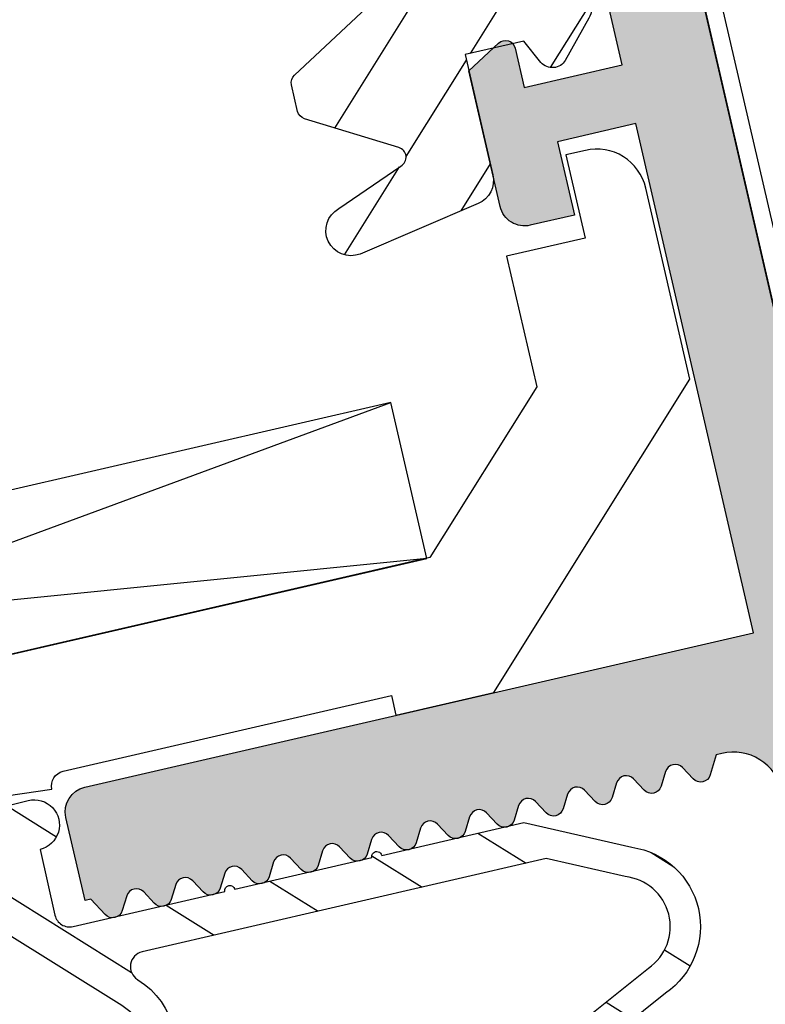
# Model space of a CAD drawing. Header units: centimetres. Extents: x -15121 to 17422, y -60492 to 0.
# Tile 76 of 256: x 1097.75 to 1099.23, y -29999.91 to -29997.95. Entities that reach past the tile are written whole.
import ezdxf

# ---------------------------------------------------------------- set-up
doc = ezdxf.new("R2010")
doc.units = ezdxf.units.CM
doc.header["$LTSCALE"] = 60
doc.linetypes.add('0', pattern=[0])
for name, color, linetype in [('AIKA podłoga deski cała', 2, 'Continuous'), ('AIKA powierzchnie2', 2, 'Continuous'), ('AIKA sufity podwieszane', 8, 'Continuous'), ('AIKA wymiarowanie ogólne rzut2', 7, 'Continuous'), ('BSP podkonstrukcja', 8, 'Continuous'), ('RI-ACCESS', 253, 'Continuous'), ('RI-GASKET', 253, 'Continuous'), ('RI-HATCH-I', 253, 'Continuous'), ('RI-HATCH-P', 253, 'Continuous'), ('RI-PROFILE', 8, 'Continuous')]:
    doc.layers.add(name, color=color, linetype=linetype)
doc.styles.add('wymiar', font='txt.shx', dxfattribs={"width": 0.6})
doc.dimstyles.new('Dwudziestka', dxfattribs={"dimtxt": 7, "dimasz": 0.7, "dimexe": 5, "dimexo": 0, "dimgap": 2.5, "dimtad": 1, "dimtoh": 1, "dimdec": 3, "dimrnd": 0.5, "dimdsep": 46, "dimtxsty": 'wymiar', "dimblk": 'znacznik', "dimcen": 0, "dimdle": 5, "dimse1": 1, "dimse2": 1, "dimclrd": 256, "dimclre": 256, "dimclrt": 256, "dimadec": 0, "dimazin": 0, "dimtfac": 0.4, "dimtdec": 3, "dimtix": 1, "dimtofl": 0, "dimtmove": 2, "dimatfit": 3, "dimldrblk": 'znacznik', "dimfxl": 1, "dimtolj": 1, "dimarcsym": 0})

# ---------------------------------------------------------------- blocks, each defined once
blk = doc.blocks.new('0342524b')
at = {"layer": 'RI-PROFILE'}
blk.add_lwpolyline([(-1.905000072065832, 13.99999999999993, 0.414213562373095), (-2.905000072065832, 12.99999999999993), (-2.905000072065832, 12.88472731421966), (-2.538999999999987, 12.67399999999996, -0.5763692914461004), (-2.538999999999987, 12.32699999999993), (-2.805000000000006, 12.17299999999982, 0.5763692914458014), (-2.805000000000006, 11.82599999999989), (-2.538999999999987, 11.67299999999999, -0.5763692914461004), (-2.538999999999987, 11.32599999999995), (-2.805000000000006, 11.17299999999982, 0.5763692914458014), (-2.805000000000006, 10.82599999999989), (-2.538999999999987, 10.67299999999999, -0.5763692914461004), (-2.538999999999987, 10.32599999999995), (-2.805000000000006, 10.17299999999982, 0.5763692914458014), (-2.805000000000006, 9.825999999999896), (-2.538999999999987, 9.672999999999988, -0.5763692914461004), (-2.538999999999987, 9.325999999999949), (-2.805000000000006, 9.172999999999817, 0.5763692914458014), (-2.805000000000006, 8.825999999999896), (-2.538999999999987, 8.672999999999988, -0.5763692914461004), (-2.538999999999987, 8.32599999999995), (-2.805000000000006, 8.172999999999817, 0.5763692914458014), (-2.805000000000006, 7.825999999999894), (-2.538999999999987, 7.672999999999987, -0.5763692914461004), (-2.538999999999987, 7.325999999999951), (-2.805000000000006, 7.172999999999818, 0.5763692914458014), (-2.805000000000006, 6.825999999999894), (-2.538999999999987, 6.672999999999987, -0.5763692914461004), (-2.538999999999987, 6.325999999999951), (-2.805000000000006, 6.172999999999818, 0.5763692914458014), (-2.805000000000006, 5.825999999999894), (-2.538999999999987, 5.672999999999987, -0.5763692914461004), (-2.538999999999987, 5.325999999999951), (-2.805000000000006, 5.172999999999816, 0.5763692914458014), (-2.805000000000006, 4.825999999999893), (-2.538999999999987, 4.672999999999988, -0.5763692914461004), (-2.538999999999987, 4.325999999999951), (-2.805000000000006, 4.172999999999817, 0.5763692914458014), (-2.805000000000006, 3.825999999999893), (-2.538999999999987, 3.672999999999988, -0.5763692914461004), (-2.538999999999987, 3.325999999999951), (-2.805000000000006, 3.172999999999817, 0.5763692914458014), (-2.805000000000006, 2.825999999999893), (-2.538999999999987, 2.672999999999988, -0.5763692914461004), (-2.538999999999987, 2.325999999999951), (-2.805000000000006, 2.172999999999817, 0.5763692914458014), (-2.805000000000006, 1.825999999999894), (-2.538999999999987, 1.672999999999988, -0.5763692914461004), (-2.538999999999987, 1.325999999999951), (-2.805000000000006, 1.172999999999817, 0.5763692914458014), (-2.805000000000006, 0.8259999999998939), (-2.538999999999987, 0.6729999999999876, -0.5763692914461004), (-2.538999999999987, 0.3259999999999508), (-2.90500000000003, 0.114999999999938), (-2.90500000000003, -7.11e-14), (-4.600000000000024, -7.11e-14, -0.414213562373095), (-5.100000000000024, 0.4999999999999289), (-5.100000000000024, 14.14999999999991), (-15.5, 14.14999999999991), (-15.5, 12.54999999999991), (-14, 12.54999999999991), (-13.99999999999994, 11.64999999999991, -0.414213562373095), (-14.49999999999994, 11.14999999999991), (-17.26915163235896, 11.14999999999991), (-17.67315163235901, 11.84999999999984, -0.5775199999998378), (-17.50015163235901, 12.14999999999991), (-16.69999999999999, 12.14999999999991), (-16.69999999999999, 14.14999999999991), (-23.69999999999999, 14.14999999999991)], format="xyb", dxfattribs=at)
blk.add_lwpolyline([(-23.30000000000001, 15.99999999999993), (23.30000000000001, 15.99999999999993), (23.30000000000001, 25.99999999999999), (22.5, 26.99999999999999), (22.5, 30.99999999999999), (23.30000000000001, 31.99999999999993), (23.30000000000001, 85.44999999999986)], dxfattribs=at)
blk = doc.blocks.new('0342524')
at = {"layer": 'RI-HATCH-P'}
h = blk.add_hatch(color=256, dxfattribs=at)
edge = h.paths.add_edge_path()
edge.add_arc((2.629431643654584, 2.999212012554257), 0.2002221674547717, 119.77574523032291, 239.8940206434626, ccw=False)
edge.add_line((2.529999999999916, 3.172999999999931), (2.795999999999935, 3.325999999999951))
edge.add_arc((2.696192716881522, 3.498712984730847), 0.1994774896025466, 300.0227342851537, 60.30845426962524)
edge.add_line((2.795000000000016, 3.671999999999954), (2.52899999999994, 3.825999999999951))
edge.add_arc((2.629431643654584, 3.999212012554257), 0.2002221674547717, 119.77574523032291, 239.8940206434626, ccw=False)
edge.add_line((2.529999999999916, 4.172999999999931), (2.795999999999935, 4.325999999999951))
edge.add_arc((2.696192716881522, 4.498712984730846), 0.1994774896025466, 300.0227342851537, 60.30845426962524)
edge.add_line((2.795000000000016, 4.671999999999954), (2.52899999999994, 4.825999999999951))
edge.add_arc((2.629431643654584, 4.999212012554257), 0.2002221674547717, 119.77574523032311, 239.89402064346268, ccw=False)
edge.add_line((2.529999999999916, 5.172999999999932), (2.795999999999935, 5.325999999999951))
edge.add_arc((2.696192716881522, 5.498712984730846), 0.1994774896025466, 300.0227342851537, 60.30845426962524)
edge.add_line((2.795000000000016, 5.671999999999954), (2.52899999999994, 5.825999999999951))
edge.add_arc((2.629431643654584, 5.999212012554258), 0.2002221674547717, 119.77574523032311, 239.89402064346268, ccw=False)
edge.add_line((2.529999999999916, 6.172999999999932), (2.795999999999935, 6.325999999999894))
edge.add_arc((2.696192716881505, 6.498712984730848), 0.1994774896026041, 300.0227342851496, 60.30845426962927)
edge.add_line((2.795000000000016, 6.672000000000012), (2.529999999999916, 6.824999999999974))
edge.add_arc((2.630431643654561, 6.998212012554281), 0.2002221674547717, 119.77574523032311, 239.89402064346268, ccw=False)
edge.add_line((2.530999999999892, 7.171999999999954), (2.796999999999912, 7.324999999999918))
edge.add_arc((2.697192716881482, 7.497712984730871), 0.1994774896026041, 300.0227342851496, 60.30845426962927)
edge.add_line((2.795999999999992, 7.671000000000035), (2.529999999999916, 7.825999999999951))
edge.add_arc((2.630431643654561, 7.999212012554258), 0.2002221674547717, 119.77574523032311, 239.89402064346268, ccw=False)
edge.add_line((2.530999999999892, 8.172999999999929), (2.796999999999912, 8.325999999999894))
edge.add_arc((2.697192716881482, 8.498712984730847), 0.1994774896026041, 300.0227342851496, 60.30845426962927)
edge.add_line((2.795999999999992, 8.672000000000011), (2.529999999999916, 8.825999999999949))
edge.add_arc((2.630431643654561, 8.999212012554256), 0.2002221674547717, 119.7757452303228, 239.8940206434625, ccw=False)
edge.add_line((2.530999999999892, 9.172999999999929), (2.796999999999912, 9.325999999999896))
edge.add_arc((2.697192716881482, 9.498712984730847), 0.1994774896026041, 300.0227342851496, 60.30845426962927)
edge.add_line((2.795999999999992, 9.672000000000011), (2.529999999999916, 9.824999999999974))
edge.add_arc((2.630431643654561, 9.99821201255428), 0.2002221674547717, 119.7757452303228, 239.8940206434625, ccw=False)
edge.add_line((2.530999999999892, 10.17199999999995), (2.796999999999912, 10.32499999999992))
edge.add_arc((2.697192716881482, 10.49771298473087), 0.1994774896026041, 300.0227342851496, 60.30845426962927)
edge.add_line((2.795999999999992, 10.67100000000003), (2.529999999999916, 10.82599999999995))
edge.add_arc((2.630431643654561, 10.99921201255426), 0.2002221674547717, 119.7757452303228, 239.8940206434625, ccw=False)
edge.add_line((2.530999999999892, 11.17299999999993), (2.796999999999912, 11.32599999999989))
edge.add_arc((2.697192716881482, 11.49871298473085), 0.1994774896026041, 300.0227342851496, 60.30845426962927)
edge.add_line((2.795999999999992, 11.67200000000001), (2.529999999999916, 11.82599999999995))
edge.add_arc((2.630431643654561, 11.99921201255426), 0.2002221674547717, 119.7757452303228, 239.8940206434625, ccw=False)
edge.add_line((2.530999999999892, 12.17299999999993), (2.796999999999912, 12.32599999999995))
edge.add_arc((2.697192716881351, 12.49871298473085), 0.1994774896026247, 300.0227342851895, 359.9999999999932)
edge.add_line((2.896670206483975, 12.49871298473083), (2.896670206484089, 12.99999999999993))
edge.add_arc((1.896670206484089, 12.99999999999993), 1, 0, 90)
edge.add_line((1.896670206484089, 13.99999999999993), (-1.905000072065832, 13.99999999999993))
edge.add_arc((-1.905000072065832, 12.99999999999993), 1, 90, 180)
edge.add_line((-2.905000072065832, 12.99999999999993), (-2.905000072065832, 12.88472731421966))
edge.add_line((-2.905000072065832, 12.88472731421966), (-2.538999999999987, 12.67399999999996))
edge.add_arc((-2.639511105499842, 12.50049999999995), 0.2005111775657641, 300.0843446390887, 59.91565536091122, ccw=False)
edge.add_line((-2.538999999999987, 12.32699999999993), (-2.805000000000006, 12.17299999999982))
edge.add_arc((-2.704488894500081, 11.99949999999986), 0.2005111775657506, 120.0843446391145, 239.9156553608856)
edge.add_line((-2.805000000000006, 11.82599999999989), (-2.538999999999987, 11.67299999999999))
edge.add_arc((-2.639511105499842, 11.49949999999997), 0.2005111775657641, 300.0843446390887, 59.91565536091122, ccw=False)
edge.add_line((-2.538999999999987, 11.32599999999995), (-2.805000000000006, 11.17299999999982))
edge.add_arc((-2.704488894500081, 10.99949999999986), 0.2005111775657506, 120.0843446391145, 239.9156553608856)
edge.add_line((-2.805000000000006, 10.82599999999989), (-2.538999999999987, 10.67299999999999))
edge.add_arc((-2.639511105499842, 10.49949999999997), 0.2005111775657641, 300.0843446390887, 59.91565536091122, ccw=False)
edge.add_line((-2.538999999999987, 10.32599999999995), (-2.805000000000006, 10.17299999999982))
edge.add_arc((-2.704488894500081, 9.999499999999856), 0.2005111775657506, 120.0843446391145, 239.9156553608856)
edge.add_line((-2.805000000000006, 9.825999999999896), (-2.538999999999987, 9.672999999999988))
edge.add_arc((-2.639511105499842, 9.499499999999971), 0.2005111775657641, 300.0843446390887, 59.91565536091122, ccw=False)
edge.add_line((-2.538999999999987, 9.325999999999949), (-2.805000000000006, 9.172999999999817))
edge.add_arc((-2.704488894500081, 8.999499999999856), 0.2005111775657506, 120.0843446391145, 239.9156553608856)
edge.add_line((-2.805000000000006, 8.825999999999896), (-2.538999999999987, 8.672999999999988))
edge.add_arc((-2.639511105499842, 8.499499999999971), 0.2005111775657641, 300.0843446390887, 59.91565536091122, ccw=False)
edge.add_line((-2.538999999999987, 8.32599999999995), (-2.805000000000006, 8.172999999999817))
edge.add_arc((-2.704488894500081, 7.999499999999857), 0.2005111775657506, 120.0843446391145, 239.9156553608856)
edge.add_line((-2.805000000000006, 7.825999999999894), (-2.538999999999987, 7.672999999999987))
edge.add_arc((-2.639511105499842, 7.499499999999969), 0.2005111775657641, 300.0843446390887, 59.91565536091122, ccw=False)
edge.add_line((-2.538999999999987, 7.325999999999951), (-2.805000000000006, 7.172999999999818))
edge.add_arc((-2.704488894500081, 6.999499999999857), 0.2005111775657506, 120.0843446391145, 239.9156553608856)
edge.add_line((-2.805000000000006, 6.825999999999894), (-2.538999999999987, 6.672999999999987))
edge.add_arc((-2.639511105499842, 6.499499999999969), 0.2005111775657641, 300.0843446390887, 59.91565536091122, ccw=False)
edge.add_line((-2.538999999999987, 6.325999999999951), (-2.805000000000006, 6.172999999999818))
edge.add_arc((-2.704488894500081, 5.999499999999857), 0.2005111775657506, 120.0843446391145, 239.9156553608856)
edge.add_line((-2.805000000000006, 5.825999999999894), (-2.538999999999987, 5.672999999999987))
edge.add_arc((-2.639511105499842, 5.499499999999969), 0.2005111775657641, 300.0843446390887, 59.91565536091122, ccw=False)
edge.add_line((-2.538999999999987, 5.325999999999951), (-2.805000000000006, 5.172999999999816))
edge.add_arc((-2.704488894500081, 4.999499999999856), 0.2005111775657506, 120.0843446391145, 239.9156553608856)
edge.add_line((-2.805000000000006, 4.825999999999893), (-2.538999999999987, 4.672999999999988))
edge.add_arc((-2.639511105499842, 4.499499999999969), 0.2005111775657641, 300.0843446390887, 59.91565536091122, ccw=False)
edge.add_line((-2.538999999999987, 4.325999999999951), (-2.805000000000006, 4.172999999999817))
edge.add_arc((-2.704488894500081, 3.999499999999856), 0.2005111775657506, 120.0843446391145, 239.9156553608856)
edge.add_line((-2.805000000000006, 3.825999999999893), (-2.538999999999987, 3.672999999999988))
edge.add_arc((-2.639511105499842, 3.499499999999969), 0.2005111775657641, 300.0843446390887, 59.91565536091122, ccw=False)
edge.add_line((-2.538999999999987, 3.325999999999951), (-2.805000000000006, 3.172999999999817))
edge.add_arc((-2.704488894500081, 2.999499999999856), 0.2005111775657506, 120.0843446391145, 239.9156553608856)
edge.add_line((-2.805000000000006, 2.825999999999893), (-2.538999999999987, 2.672999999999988))
edge.add_arc((-2.639511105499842, 2.499499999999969), 0.2005111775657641, 300.0843446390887, 59.91565536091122, ccw=False)
edge.add_line((-2.538999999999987, 2.325999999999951), (-2.805000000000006, 2.172999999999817))
edge.add_arc((-2.704488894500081, 1.999499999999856), 0.2005111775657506, 120.0843446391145, 239.9156553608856)
edge.add_line((-2.805000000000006, 1.825999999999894), (-2.538999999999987, 1.672999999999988))
edge.add_arc((-2.639511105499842, 1.499499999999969), 0.2005111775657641, 300.0843446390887, 59.91565536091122, ccw=False)
edge.add_line((-2.538999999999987, 1.325999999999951), (-2.805000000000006, 1.172999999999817))
edge.add_arc((-2.704488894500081, 0.9994999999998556), 0.2005111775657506, 120.0843446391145, 239.9156553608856)
edge.add_line((-2.805000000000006, 0.8259999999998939), (-2.538999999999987, 0.6729999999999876))
edge.add_arc((-2.639511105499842, 0.4994999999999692), 0.2005111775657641, 300.0843446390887, 59.91565536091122, ccw=False)
edge.add_line((-2.538999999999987, 0.3259999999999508), (-2.90500000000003, 0.114999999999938))
edge.add_line((-2.90500000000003, 0.114999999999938), (-2.90500000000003, -7.109590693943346e-14))
edge.add_line((-2.90500000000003, -7.11e-14), (-4.600000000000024, -7.11e-14))
edge.add_arc((-4.600000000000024, 0.4999999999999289), 0.5, 180, 270, ccw=False)
edge.add_line((-5.100000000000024, 0.4999999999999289), (-5.100000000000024, 14.14999999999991))
edge.add_line((-5.100000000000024, 14.14999999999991), (-15.5, 14.14999999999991))
edge.add_line((-15.5, 14.14999999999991), (-15.5, 12.54999999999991))
edge.add_line((-15.5, 12.54999999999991), (-14, 12.54999999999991))
edge.add_line((-14, 12.54999999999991), (-13.99999999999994, 11.64999999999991))
edge.add_arc((-14.49999999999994, 11.64999999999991), 0.5, 270, 360, ccw=False)
edge.add_line((-14.49999999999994, 11.14999999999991), (-17.26915163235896, 11.14999999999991))
edge.add_line((-17.26915163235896, 11.14999999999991), (-17.67315163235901, 11.84999999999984))
edge.add_arc((-17.50009999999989, 11.95008855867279), 0.1999114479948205, 90.01479813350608, 210.0439705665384, ccw=False)
edge.add_line((-17.50015163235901, 12.14999999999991), (-16.69999999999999, 12.14999999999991))
edge.add_line((-16.69999999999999, 12.14999999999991), (-16.69999999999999, 14.14999999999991))
edge.add_line((-16.69999999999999, 14.14999999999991), (-23.69999999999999, 14.14999999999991))
edge.add_line((-23.69999999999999, 14.14999999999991), (-23.69999999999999, 12.14999999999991))
edge.add_line((-23.69999999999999, 12.14999999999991), (-22.89984836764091, 12.14999999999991))
edge.add_arc((-22.89990000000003, 11.95008855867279), 0.1999114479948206, 329.95602943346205, 89.98520186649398, ccw=False)
edge.add_line((-22.72684836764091, 11.84999999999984), (-23.13084836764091, 11.14999999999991))
edge.add_line((-23.13084836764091, 11.14999999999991), (-24.5, 11.14999999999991))
edge.add_arc((-24.49998842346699, 11.65001157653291), 0.5000115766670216, 180.0013265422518, 269.99867345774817, ccw=False)
edge.add_line((-25, 11.64999999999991), (-24.99999999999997, 119.8499999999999))
edge.add_arc((-24.49998842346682, 119.8499884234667), 0.5000115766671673, 90.00132654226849, 179.9986734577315, ccw=False)
edge.add_line((-24.49999999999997, 120.3499999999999), (24.50000000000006, 120.3499999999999))
edge.add_arc((24.4999884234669, 119.8499884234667), 0.5000115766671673, 0.0013265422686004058, 89.99867345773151, ccw=False)
edge.add_line((25.00000000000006, 119.8499999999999), (25, 11.64999999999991))
edge.add_arc((24.49998842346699, 11.65001157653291), 0.5000115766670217, 270.0013265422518, 359.99867345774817, ccw=False)
edge.add_line((24.5, 11.14999999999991), (23.13084836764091, 11.14999999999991))
edge.add_line((23.13084836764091, 11.14999999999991), (22.72684836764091, 11.84999999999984))
edge.add_arc((22.89990000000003, 11.95008855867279), 0.1999114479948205, 90.01479813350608, 210.0439705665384, ccw=False)
edge.add_line((22.89984836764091, 12.14999999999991), (23.69999999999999, 12.14999999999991))
edge.add_line((23.69999999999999, 12.14999999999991), (23.69999999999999, 14.14999999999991))
edge.add_line((23.69999999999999, 14.14999999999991), (16.69999999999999, 14.14999999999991))
edge.add_line((16.69999999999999, 14.14999999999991), (16.69999999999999, 12.14999999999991))
edge.add_line((16.69999999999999, 12.14999999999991), (17.50015163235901, 12.14999999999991))
edge.add_arc((17.50009999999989, 11.95008855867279), 0.1999114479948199, 329.95602943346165, 89.98520186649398, ccw=False)
edge.add_line((17.67315163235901, 11.84999999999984), (17.26915163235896, 11.14999999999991))
edge.add_line((17.26915163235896, 11.14999999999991), (14.49999999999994, 11.14999999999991))
edge.add_arc((14.49999999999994, 11.64999999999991), 0.5, 180, 270, ccw=False)
edge.add_line((13.99999999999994, 11.64999999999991), (14, 12.54999999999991))
edge.add_line((14, 12.54999999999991), (15.5, 12.54999999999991))
edge.add_line((15.5, 12.54999999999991), (15.5, 14.14999999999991))
edge.add_line((15.5, 14.14999999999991), (5.099999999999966, 14.14999999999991))
edge.add_line((5.099999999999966, 14.14999999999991), (5.099999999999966, 0.4999999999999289))
edge.add_arc((4.599999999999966, 0.4999999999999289), 0.5, 270, 360, ccw=False)
edge.add_line((4.599999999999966, -7.11e-14), (2.894999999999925, -7.11e-14))
edge.add_line((2.894999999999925, -7.11e-14), (2.894999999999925, 0.6139999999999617))
edge.add_line((2.894999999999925, 0.6139999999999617), (2.52899999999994, 0.8259999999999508))
edge.add_arc((2.629431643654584, 0.9992120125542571), 0.2002221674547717, 119.77574523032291, 239.89402064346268, ccw=False)
edge.add_line((2.529999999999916, 1.172999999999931), (2.795999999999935, 1.325999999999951))
edge.add_arc((2.69619271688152, 1.498712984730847), 0.1994774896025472, 300.022734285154, 60.30845426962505)
edge.add_line((2.795000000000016, 1.671999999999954), (2.52899999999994, 1.825999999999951))
edge.add_arc((2.629431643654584, 1.999212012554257), 0.2002221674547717, 119.77574523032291, 239.89402064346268, ccw=False)
edge.add_line((2.529999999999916, 2.172999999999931), (2.795999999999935, 2.325999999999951))
edge.add_arc((2.696192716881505, 2.498712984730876), 0.1994774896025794, 300.0227342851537, 60.30845426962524)
edge.add_line((2.795000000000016, 2.672000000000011), (2.52899999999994, 2.825999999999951))
edge = h.paths.add_edge_path(flags=0)
edge.add_line((-21.84142135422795, 118.0085786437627), (-21.99999999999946, 117.85))
edge.add_line((-21.99999999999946, 117.85), (-22.49999999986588, 117.85))
edge.add_line((-22.49999999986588, 117.85), (-22.49999999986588, 117.449999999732))
edge.add_line((-22.49999999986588, 117.449999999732), (-22.65857864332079, 117.2914213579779))
edge.add_arc((-22.51715728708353, 117.1500000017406), 0.1999999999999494, 134.9999999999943, 225.0000001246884)
edge.add_line((-22.65857864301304, 117.0085786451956), (-22.34142135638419, 116.6914213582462))
edge.add_arc((-22.4828427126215, 116.5500000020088), 0.2000000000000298, 314.99999999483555, 45.000000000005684, ccw=False)
edge.add_line((-22.34142135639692, 116.4085786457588), (-22.6585786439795, 116.0914213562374))
edge.add_arc((-22.51715728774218, 115.9500000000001), 0.2000000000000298, 134.9999999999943, 224.9999999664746)
edge.add_line((-22.65857864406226, 115.8085786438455), (-22.34142135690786, 115.4914213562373))
edge.add_arc((-22.48284271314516, 115.35), 0.1999999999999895, 314.9999997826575, 45, ccw=False)
edge.add_line((-22.34142135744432, 115.2085786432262), (-22.65857864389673, 114.8914213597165))
edge.add_arc((-22.51715728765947, 114.7500000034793), 0.1999999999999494, 134.9999999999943, 225.0000000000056)
edge.add_line((-22.65857864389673, 114.608578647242), (-22.3414213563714, 114.2914213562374))
edge.add_arc((-22.48284271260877, 114.15), 0.20000000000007, 315.0000000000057, 44.999999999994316, ccw=False)
edge.add_line((-22.3414213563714, 114.0085786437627), (-23.29999999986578, 113.05))
edge.add_line((-23.29999999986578, 113.05), (-23.29999999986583, 103.2499999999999))
edge.add_line((-23.29999999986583, 103.2499999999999), (-21.89999999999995, 103.2499999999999))
edge.add_arc((-21.90000027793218, 102.3499997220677), 0.9000002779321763, 270.063679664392, 89.99998230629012, ccw=False)
edge.add_line((-21.89900000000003, 101.45), (-23.29999999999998, 101.4499999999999))
edge.add_line((-23.29999999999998, 101.4499999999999), (-23.29999999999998, 91.44999999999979))
edge.add_line((-23.29999999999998, 91.44999999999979), (-22.5, 90.44999999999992))
edge.add_line((-22.5, 90.44999999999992), (-22.5, 86.44999999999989))
edge.add_line((-22.5, 86.44999999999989), (-23.29999999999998, 85.44999999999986))
edge.add_line((-23.29999999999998, 85.44999999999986), (-23.30000000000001, 31.99999999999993))
edge.add_line((-23.30000000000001, 31.99999999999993), (-22.50000000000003, 30.99999999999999))
edge.add_line((-22.50000000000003, 30.99999999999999), (-22.50000000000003, 26.99999999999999))
edge.add_line((-22.50000000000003, 26.99999999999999), (-23.30000000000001, 25.99999999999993))
edge.add_line((-23.30000000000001, 25.99999999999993), (-23.30000000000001, 15.99999999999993))
edge.add_line((-23.30000000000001, 15.99999999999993), (23.30000000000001, 15.99999999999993))
edge.add_line((23.30000000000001, 15.99999999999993), (23.30000000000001, 25.99999999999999))
edge.add_line((23.30000000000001, 25.99999999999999), (22.5, 26.99999999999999))
edge.add_line((22.5, 26.99999999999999), (22.5, 30.99999999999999))
edge.add_line((22.5, 30.99999999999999), (23.30000000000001, 31.99999999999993))
edge.add_line((23.30000000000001, 31.99999999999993), (23.30000000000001, 85.44999999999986))
edge.add_line((23.30000000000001, 85.44999999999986), (22.50000000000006, 86.44999999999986))
edge.add_line((22.50000000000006, 86.44999999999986), (22.50000000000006, 90.44999999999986))
edge.add_line((22.50000000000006, 90.44999999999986), (23.30000000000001, 91.44999999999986))
edge.add_line((23.30000000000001, 91.44999999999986), (23.30000000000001, 101.4499999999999))
edge.add_line((23.30000000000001, 101.4499999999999), (21.89900000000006, 101.4499999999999))
edge.add_arc((21.90000027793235, 102.3499997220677), 0.9000002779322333, 90.000017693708, 269.9363203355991, ccw=False)
edge.add_line((21.90000000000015, 103.2499999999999), (23.30000000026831, 103.2499999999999))
edge.add_line((23.30000000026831, 103.2499999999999), (23.3000000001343, 113.0499999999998))
edge.add_line((23.3000000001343, 113.0499999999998), (22.34142135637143, 114.0085786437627))
edge.add_arc((22.48284271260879, 114.15), 0.2000000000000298, 135, 224.9999999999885, ccw=False)
edge.add_line((22.34142135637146, 114.2914213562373), (22.65857864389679, 114.6085786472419))
edge.add_arc((22.51715728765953, 114.7500000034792), 0.1999999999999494, 314.9999999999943, 45.0000000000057)
edge.add_line((22.65857864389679, 114.8914213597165), (22.34142135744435, 115.2085786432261))
edge.add_arc((22.48284271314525, 115.3499999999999), 0.2000000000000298, 134.9999999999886, 225.000000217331, ccw=False)
edge.add_line((22.34142135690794, 115.4914213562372), (22.65857864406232, 115.8085786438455))
edge.add_arc((22.51715728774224, 115.95), 0.2000000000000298, 315.0000000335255, 45.0000000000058)
edge.add_line((22.65857864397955, 116.0914213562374), (22.34142135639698, 116.4085786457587))
edge.add_arc((22.48284271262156, 116.5500000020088), 0.2000000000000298, 134.9999999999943, 225.0000000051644, ccw=False)
edge.add_line((22.34142135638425, 116.6914213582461), (22.70000000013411, 117.05))
edge.add_line((22.70000000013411, 117.05), (22.50000000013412, 117.25))
edge.add_line((22.50000000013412, 117.25), (22.50000000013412, 117.85))
edge.add_line((22.50000000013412, 117.85), (21.79999999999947, 117.85))
edge.add_line((21.79999999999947, 117.85), (21.59999999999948, 118.05))
edge.add_line((21.59999999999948, 118.05), (21.24142135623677, 117.6914213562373))
edge.add_arc((21.09999999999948, 117.8328427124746), 0.1999999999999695, 225, 315, ccw=False)
edge.add_line((20.95857864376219, 117.6914213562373), (20.64142135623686, 118.0085786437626))
edge.add_arc((20.49999999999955, 117.8671572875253), 0.1999999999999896, 44.99999999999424, 135.0000000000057)
edge.add_line((20.35857864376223, 118.0085786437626), (20.04142135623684, 117.6914213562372))
edge.add_arc((19.89999999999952, 117.8328427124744), 0.1999999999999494, 225.0000000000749, 315.0000000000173, ccw=False)
edge.add_line((19.75857864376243, 117.6914213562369), (19.44142135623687, 118.0085786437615))
edge.add_arc((19.29999999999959, 117.8671572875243), 0.1999999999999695, 45, 135.0000000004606)
edge.add_line((19.15857864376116, 118.0085786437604), (18.84142135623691, 117.6914213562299))
edge.add_arc((18.69999999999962, 117.8328427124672), 0.2000000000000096, 225.0000000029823, 314.99999999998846, ccw=False)
edge.add_line((18.55857864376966, 117.6914213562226), (18.24142135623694, 118.0085786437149))
edge.add_arc((18.09999999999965, 117.8671572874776), 0.1999999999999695, 45, 135.0000000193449)
edge.add_line((17.95857864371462, 118.0085786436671), (17.64142135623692, 117.6914213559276))
edge.add_arc((17.4999999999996, 117.8328427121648), 0.1999999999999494, 225.0000001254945, 315.0000000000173, ccw=False)
edge.add_line((17.35857864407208, 117.6914213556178), (17.04142135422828, 118.0085786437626))
edge.add_arc((16.89999999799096, 117.8671572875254), 0.1999999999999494, 44.99999999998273, 134.9999999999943)
edge.add_line((16.7585786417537, 118.0085786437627), (16.44142135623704, 117.6914213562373))
edge.add_arc((16.29999999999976, 117.8328427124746), 0.1999999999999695, 225, 315, ccw=False)
edge.add_line((16.15857864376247, 117.6914213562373), (15.19999999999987, 118.6499999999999))
edge.add_line((15.19999999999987, 118.6499999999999), (-15.19999999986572, 118.6499999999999))
edge.add_line((-15.19999999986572, 118.6499999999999), (-16.15857864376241, 117.6914213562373))
edge.add_arc((-16.2999999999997, 117.8328427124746), 0.1999999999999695, 225, 315, ccw=False)
edge.add_line((-16.44142135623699, 117.6914213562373), (-16.75857864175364, 118.0085786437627))
edge.add_arc((-16.89999999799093, 117.8671572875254), 0.1999999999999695, 45, 135)
edge.add_line((-17.04142135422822, 118.0085786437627), (-17.35857864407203, 117.6914213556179))
edge.add_arc((-17.49999999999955, 117.8328427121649), 0.1999999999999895, 224.9999999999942, 314.99999987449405, ccw=False)
edge.add_line((-17.64142135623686, 117.6914213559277), (-17.95857864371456, 118.0085786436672))
edge.add_arc((-18.0999999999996, 117.8671572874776), 0.1999999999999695, 44.99999998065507, 135)
edge.add_line((-18.24142135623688, 118.0085786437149), (-18.55857864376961, 117.6914213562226))
edge.add_arc((-18.69999999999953, 117.8328427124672), 0.1999999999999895, 224.9999999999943, 314.9999999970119, ccw=False)
edge.add_line((-18.84142135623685, 117.69142135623), (-19.1585786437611, 118.0085786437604))
edge.add_arc((-19.29999999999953, 117.8671572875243), 0.1999999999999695, 44.99999999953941, 135)
edge.add_line((-19.44142135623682, 118.0085786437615), (-19.75857864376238, 117.691421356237))
edge.add_arc((-19.89999999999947, 117.8328427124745), 0.1999999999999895, 224.9999999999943, 314.99999999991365, ccw=False)
edge.add_line((-20.04142135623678, 117.6914213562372), (-20.35857864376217, 118.0085786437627))
edge.add_arc((-20.49999999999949, 117.8671572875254), 0.1999999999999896, 44.99999999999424, 135.0000000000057)
edge.add_line((-20.6414213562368, 118.0085786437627), (-20.95857864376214, 117.6914213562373))
edge.add_arc((-21.09999999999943, 117.8328427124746), 0.1999999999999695, 225, 315, ccw=False)
edge.add_line((-21.24142135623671, 117.6914213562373), (-21.55857864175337, 118.0085786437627))
edge.add_arc((-21.69999999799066, 117.8671572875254), 0.1999999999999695, 45, 135)
blk.add_blockref('0342524b', (0, 0))
blk = doc.blocks.new('0340070B')
at = {"layer": 'RI-HATCH-I'}
h = blk.add_hatch(dxfattribs=at)
h.set_pattern_fill('_U', color=256, scale=1.5, angle=45, style=0, pattern_type=0)
h.set_pattern_definition([(45, (-168.2959759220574, -76.70817136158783), (-1.060660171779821, 1.060660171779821), [])])
edge = h.paths.add_edge_path(flags=16)
edge.add_line((1.779999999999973, -7.801120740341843), (1.697000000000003, -7.718120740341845))
edge.add_arc((-2.764456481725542e-14, -9.415122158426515), 2.39992141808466, 45.00002393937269, 134.9999760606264)
edge.add_line((-1.697000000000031, -7.718120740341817), (-1.78000000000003, -7.801120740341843))
edge.add_line((-1.78000000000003, -7.801120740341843), (-3.572000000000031, -7.801120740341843))
edge.add_line((-3.572000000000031, -7.801120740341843), (-3.670000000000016, -1.90112074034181))
edge.add_line((-3.670000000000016, -1.90112074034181), (-3.415999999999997, -1.901120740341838))
edge.add_arc((-3.415696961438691, -0.8999536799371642), 1.001167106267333, 269.9826574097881, 314.9809765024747)
edge.add_line((-2.708000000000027, -1.608120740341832), (-0.707000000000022, 0.3928792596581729))
edge.add_arc((-3.547159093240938e-14, -0.3141172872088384), 0.9998465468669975, 44.999860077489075, 135.0001399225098, ccw=False)
edge.add_line((0.7069999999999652, 0.3928792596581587), (2.70799999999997, -1.608120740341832))
edge.add_arc((3.415696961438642, -0.8999536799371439), 1.001167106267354, 225.0190234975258, 270.0173425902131)
edge.add_line((3.415999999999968, -1.901120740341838), (3.669999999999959, -1.90112074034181))
edge.add_line((3.669999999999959, -1.90112074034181), (3.571999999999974, -7.801120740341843))
edge.add_line((3.571999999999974, -7.801120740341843), (1.779999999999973, -7.801120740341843))
edge = h.paths.add_edge_path()
edge.add_line((-2.449999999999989, -0.2001207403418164), (-2.450000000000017, 2.898879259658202))
edge.add_arc((-2.450000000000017, 2.998879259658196), 0.09999999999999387, 90, 270, ccw=False)
edge.add_line((-2.450000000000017, 3.09887925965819), (-2.450000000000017, 5.898979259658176))
edge.add_arc((-2.450000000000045, 5.998979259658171), 0.0999999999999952, 89.99999999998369, 270.00000000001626, ccw=False)
edge.add_line((-2.450000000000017, 6.098979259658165), (-2.450000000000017, 8.998979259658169))
edge.add_line((-2.450000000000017, 8.998979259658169), (-1.489000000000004, 10.9836792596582))
edge.add_arc((-1.742371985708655e-15, 10.39947414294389), 1.599505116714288, 21.422425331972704, 158.577574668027, ccw=False)
edge.add_line((1.489000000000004, 10.98367925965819), (2.44999999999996, 8.998979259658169))
edge.add_line((2.44999999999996, 8.998979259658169), (2.44999999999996, 6.098979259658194))
edge.add_arc((2.44999999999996, 5.998979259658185), 0.1000000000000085, 269.99999999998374, 90, ccw=False)
edge.add_line((2.449999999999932, 5.898979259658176), (2.44999999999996, 3.098879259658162))
edge.add_arc((2.449999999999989, 2.998879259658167), 0.09999999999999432, 269.99999999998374, 90.00000000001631, ccw=False)
edge.add_line((2.44999999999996, 2.898879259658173), (2.44999999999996, -0.2011207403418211))
edge.add_arc((2.750006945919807, -0.201113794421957), 0.3000069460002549, 180.0013265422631, 269.9986734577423)
edge.add_line((2.749999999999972, -0.5011207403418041), (4.093999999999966, -0.5011207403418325))
edge.add_arc((4.594007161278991, -0.5020078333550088), 0.5000079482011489, 0.445425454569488, 179.8983481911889, ccw=False)
edge.add_line((5.093999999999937, -0.4981207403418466), (4.903999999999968, -11.90512074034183))
edge.add_arc((4.603904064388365, -11.90099648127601), 0.3001242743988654, 270.01831476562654, 359.2126259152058, ccw=False)
edge.add_line((4.603999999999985, -12.20112074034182), (2.999999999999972, -12.20112074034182))
edge.add_arc((2.999999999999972, -11.70112074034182), 0.5, 90, 270, ccw=False)
edge.add_line((2.999999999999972, -11.20112074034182), (3.499999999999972, -11.20112074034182))
edge.add_line((3.499999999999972, -11.20112074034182), (3.499999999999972, -9.201120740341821))
edge.add_line((3.499999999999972, -9.201120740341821), (1.614000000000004, -9.201120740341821))
edge.add_arc((1.614196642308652, -8.201161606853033), 0.9999591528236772, 224.9903771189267, 269.9887327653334, ccw=False)
edge.add_line((0.9069999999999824, -8.9081207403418), (0.7069999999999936, -8.708120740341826))
edge.add_arc((-1.415534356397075e-14, -9.41511728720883), 0.999846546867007, 44.99986007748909, 135.0001399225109)
edge.add_line((-0.7070000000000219, -8.708120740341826), (-0.9070000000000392, -8.908120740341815))
edge.add_arc((-1.614196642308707, -8.201161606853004), 0.9999591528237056, 270.011267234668, 315.00962288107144, ccw=False)
edge.add_line((-1.614000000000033, -9.201120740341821), (-3.500000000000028, -9.201120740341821))
edge.add_line((-3.500000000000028, -9.201120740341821), (-3.500000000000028, -11.20112074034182))
edge.add_line((-3.500000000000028, -11.20112074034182), (-3.000000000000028, -11.20112074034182))
edge.add_arc((-3.000000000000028, -11.70112074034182), 0.5, 270, 90, ccw=False)
edge.add_line((-3.000000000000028, -12.20112074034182), (-4.604000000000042, -12.20112074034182))
edge.add_arc((-4.603904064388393, -11.90099648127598), 0.3001242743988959, 180.7873740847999, 269.98168523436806, ccw=False)
edge.add_line((-4.904000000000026, -11.90512074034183), (-5.094000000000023, -0.5041207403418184))
edge.add_arc((-4.59401337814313, -0.4981342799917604), 0.500022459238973, 0.34531278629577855, 180.6859834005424, ccw=False)
edge.add_line((-4.093999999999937, -0.4951207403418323), (-2.751000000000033, -0.5001207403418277))
edge.add_arc((-2.750025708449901, -0.2000966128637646), 0.3000257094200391, 269.8139396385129, 359.9953924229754)
edge = h.paths.add_edge_path(flags=16)
edge.add_line((1.649999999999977, 1.022879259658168), (1.649999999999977, 9.274479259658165))
edge.add_line((1.649999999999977, 9.274479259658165), (0.9309999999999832, 10.7643792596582))
edge.add_arc((-0.00122626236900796, 10.39696109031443), 1.002018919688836, 21.51087860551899, 161.0609042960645)
edge.add_line((-0.9490000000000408, 10.72217925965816), (-1.650000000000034, 9.274679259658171))
edge.add_line((-1.650000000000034, 9.274679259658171), (-1.650000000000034, 1.022879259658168))
edge.add_arc((-1.350090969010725, 1.022923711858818), 0.2999090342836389, 180.008492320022, 315.0062838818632)
edge.add_line((-1.138000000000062, 0.8108792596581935), (-1.131000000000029, 0.8178792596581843))
edge.add_arc((-2.853273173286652e-14, -0.3131396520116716), 1.599488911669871, 45.00047902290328, 134.999520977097, ccw=False)
edge.add_line((1.130999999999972, 0.8178792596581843), (1.137999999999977, 0.8108792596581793))
edge.add_arc((1.350090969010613, 1.022923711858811), 0.2999090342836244, 224.9937161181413, 359.991507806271)
edge.add_line((1.650000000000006, 1.022879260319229), (1.649999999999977, 1.022879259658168))
at = {"layer": 'RI-PROFILE'}
blk.add_lwpolyline([(-2.449999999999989, -0.2001207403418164), (-2.450000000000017, 2.898879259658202, -1), (-2.450000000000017, 3.09887925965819), (-2.450000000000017, 5.898979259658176, -1.000000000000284), (-2.450000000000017, 6.098979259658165), (-2.450000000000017, 8.998979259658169), (-1.489000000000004, 10.9836792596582, -0.6818670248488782), (1.489000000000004, 10.98367925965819), (2.44999999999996, 8.998979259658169), (2.44999999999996, 6.098979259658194, -1.000000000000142), (2.449999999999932, 5.898979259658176), (2.44999999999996, 3.098879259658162, -1.000000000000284), (2.44999999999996, 2.898879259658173), (2.44999999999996, -0.2011207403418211, 0.4141999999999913), (2.749999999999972, -0.5011207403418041), (4.093999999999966, -0.5011207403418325, -0.99523721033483), (5.093999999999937, -0.4981207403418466), (4.903999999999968, -11.90512074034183, -0.4101008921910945), (4.603999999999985, -12.20112074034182), (2.999999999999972, -12.20112074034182, -1), (2.999999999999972, -11.20112074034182), (3.499999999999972, -11.20112074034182), (3.499999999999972, -9.201120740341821), (1.614000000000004, -9.201120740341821, -0.1989049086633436), (0.9069999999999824, -8.9081207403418), (0.7069999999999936, -8.708120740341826, 0.4142149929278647), (-0.7070000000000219, -8.708120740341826), (-0.9070000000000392, -8.908120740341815, -0.1989049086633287), (-1.614000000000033, -9.201120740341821), (-3.500000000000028, -9.201120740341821), (-3.500000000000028, -11.20112074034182), (-3.000000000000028, -11.20112074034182, -1), (-3.000000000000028, -12.20112074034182), (-4.604000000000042, -12.20112074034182, -0.4101008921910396), (-4.904000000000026, -11.90512074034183), (-5.094000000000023, -0.5041207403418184, -1.00297733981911), (-4.093999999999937, -0.4951207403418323), (-2.751000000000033, -0.5001207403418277, 0.4151414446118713), (-2.449999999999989, -0.2001207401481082)], format="xyb", dxfattribs=at)
for points in [[(1.649999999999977, 1.022879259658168), (1.649999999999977, 9.274479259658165), (0.9309999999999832, 10.7643792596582, 0.6972855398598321), (-0.9490000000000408, 10.72217925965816), (-1.650000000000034, 9.274679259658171), (-1.650000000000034, 1.022879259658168, 0.6681646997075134), (-1.138000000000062, 0.8108792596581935), (-1.131000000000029, 0.8178792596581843, -0.4142086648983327), (1.130999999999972, 0.8178792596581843), (1.137999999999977, 0.8108792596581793, 0.6681647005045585), (1.650000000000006, 1.022879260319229)], [(1.779999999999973, -7.801120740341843), (1.697000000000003, -7.718120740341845, 0.4142133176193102), (-1.697000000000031, -7.718120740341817), (-1.78000000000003, -7.801120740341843), (-3.572000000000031, -7.801120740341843), (-3.670000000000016, -1.90112074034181), (-3.415999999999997, -1.901120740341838, 0.1989047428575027), (-2.708000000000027, -1.608120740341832), (-0.7070000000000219, 0.3928792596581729, -0.4142149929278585), (0.7069999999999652, 0.3928792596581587), (2.70799999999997, -1.608120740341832, 0.1989047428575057), (3.415999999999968, -1.901120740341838), (3.669999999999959, -1.90112074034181), (3.571999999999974, -7.801120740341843)]]:
    blk.add_lwpolyline(points, format="xyb", close=True, dxfattribs=at)
blk = doc.blocks.new('0809815V1')
at = {"layer": 'RI-HATCH-I'}
h = blk.add_hatch(dxfattribs=at)
h.set_pattern_fill('_USER', color=256, scale=1.5, angle=-45.00000000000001, style=0, pattern_type=0)
h.set_pattern_definition([(315.0000000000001, (40.2304704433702, -16.48869230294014), (1.060660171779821, 1.060660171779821), [])])
h.paths.add_polyline_path([(-5.999999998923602, 2.201210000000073), (-5.000000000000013, 2.201210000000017), (-5.000000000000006, -2.999999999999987), (-2.600000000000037, -2.999999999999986), (-2.600000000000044, -1.799999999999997), (-3.091176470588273, -1.564705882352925, -0.5314363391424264), (-3.142741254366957, -1.070106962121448), (-2.445470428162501, -0.4411155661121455, -0.1949664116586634), (-2.09732970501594, -0.2999999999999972), (2.097329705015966, -0.3000000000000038, -0.1949664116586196), (2.445470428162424, -0.4411155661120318), (3.142741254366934, -1.070106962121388, -0.531436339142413), (3.091176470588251, -1.564705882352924), (2.599999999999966, -1.799999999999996), (2.599999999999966, -2.999999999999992), (5.052400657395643, -3.000000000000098, -0.3632856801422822), (5.544593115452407, -3.411985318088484), (5.994613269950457, -5.92857142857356, -0.9332368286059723), (5.019412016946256, -6.13886497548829), (4.471454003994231, -4.742865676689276, 0.6556724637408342), (4.107649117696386, -4.695822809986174), (3.123213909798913, -6.400038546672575, -0.2678895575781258), (2.950031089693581, -6.499999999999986), (2.408371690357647, -6.499999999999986, -0.2678895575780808), (2.235188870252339, -6.400038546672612), (1.252508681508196, -4.698861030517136, 0.5772019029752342), (0.9061430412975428, -4.698861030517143), (-0.0765371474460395, -6.400038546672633, -0.2678895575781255), (-0.2497199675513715, -6.500000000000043), (-0.7916283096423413, -6.500000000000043, -0.2678895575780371), (-0.9648111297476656, -6.400038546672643), (-1.947491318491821, -4.698861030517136, 0.5772019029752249), (-2.293856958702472, -4.698861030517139), (-3.276537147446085, -6.400038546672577, -0.2678895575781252), (-3.449719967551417, -6.499999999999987), (-3.98303860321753, -6.499999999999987, -0.2718762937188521), (-4.157689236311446, -6.397453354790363), (-5.104379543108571, -4.700846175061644, 0.6663519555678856), (-5.471158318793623, -4.742740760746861), (-6.019116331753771, -6.138864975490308, -0.933236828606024), (-6.994317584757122, -5.928571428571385), (-6.550985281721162, -3.556623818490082, 0.0358686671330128), (-6.499701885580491, -2.842010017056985), (-6.500000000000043, 1.701210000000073, -0.4142135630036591)])
h.paths.add_polyline_path([(-1.399999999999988, -2.64999999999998), (-1.399999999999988, -2.249999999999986, -0.4142135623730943), (-0.6499999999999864, -1.499999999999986), (0.6499999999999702, -1.499999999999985, -0.4142135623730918), (1.39999999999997, -2.249999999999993), (1.39999999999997, -2.649999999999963, -0.414213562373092), (0.6499999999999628, -3.399999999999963), (-0.6499999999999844, -3.399999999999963, -0.4142135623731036)], flags=16)
at = {"layer": 'RI-GASKET'}
for points in [[(-5.000000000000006, -2.999999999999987), (-2.600000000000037, -2.999999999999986), (-2.600000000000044, -1.799999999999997), (-3.091176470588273, -1.564705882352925, -0.5084162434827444), (-3.15888443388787, -1.084669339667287), (-2.445470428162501, -0.4411155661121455, -0.194966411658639), (-2.097329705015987, -0.2999999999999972), (2.097329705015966, -0.3000000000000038, -0.1949664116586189), (2.445470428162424, -0.4411155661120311), (3.158884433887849, -1.084669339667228, -0.5084162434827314), (3.091176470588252, -1.564705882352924), (2.599999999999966, -1.799999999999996), (2.599999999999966, -2.999999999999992), (5.052400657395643, -3.000000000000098, -0.3632856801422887), (5.544593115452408, -3.411985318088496), (5.994613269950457, -5.92857142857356, -0.9332368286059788), (5.019412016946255, -6.138864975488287), (4.471454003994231, -4.742865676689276, 0.6663519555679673), (4.104675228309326, -4.700971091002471), (3.123213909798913, -6.400038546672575, -0.2678895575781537), (2.95003108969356, -6.499999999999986), (2.408371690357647, -6.499999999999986, -0.2678895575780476), (2.235188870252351, -6.400038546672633), (1.252508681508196, -4.698861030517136, 0.5772019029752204), (0.9061430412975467, -4.698861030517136), (-0.0765371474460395, -6.400038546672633, -0.2678895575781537), (-0.2497199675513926, -6.500000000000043), (-0.7916283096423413, -6.500000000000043, -0.2678895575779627), (-0.9648111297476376, -6.40003854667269), (-1.947491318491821, -4.698861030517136, 0.5772019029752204), (-2.29385695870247, -4.698861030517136), (-3.276537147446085, -6.400038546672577, -0.2678895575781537), (-3.449719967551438, -6.499999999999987), (-3.98303860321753, -6.499999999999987, -0.2718762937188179), (-4.157689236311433, -6.397453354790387), (-5.104379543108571, -4.700846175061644, 0.6663519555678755), (-5.47115831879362, -4.742740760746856), (-6.019116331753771, -6.138864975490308, -0.93323682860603), (-6.994317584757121, -5.928571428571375), (-6.550985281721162, -3.556623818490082, 0.0358676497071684), (-6.499701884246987, -2.84203033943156), (-6.500000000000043, 1.701210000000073, -0.414213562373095), (-6.000000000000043, 2.201210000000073), (-5.000000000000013, 2.201210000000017)], [(-0.6499999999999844, -3.399999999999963, -0.4142135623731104), (-1.399999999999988, -2.649999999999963), (-1.399999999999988, -2.249999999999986, -0.414213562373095), (-0.6499999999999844, -1.499999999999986), (0.6499999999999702, -1.499999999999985, -0.4142135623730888), (1.39999999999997, -2.249999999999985), (1.39999999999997, -2.649999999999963, -0.4142135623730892), (0.6499999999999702, -3.399999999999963)]]:
    blk.add_lwpolyline(points, format="xyb", close=True, dxfattribs=at)
blk = doc.blocks.new('07382082')
at = {"layer": 'RI-ACCESS'}
blk.add_lwpolyline([(3.800000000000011, -8.399999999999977), (-1.400000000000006, -3.199999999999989), (-1.400000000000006, 0.7000000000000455, -0.4143400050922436), (-0.4000000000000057, 1.700000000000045), (0, 1.700000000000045), (0, 0), (1.600200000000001, 0), (1.600200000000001, -2.664999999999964), (4.435599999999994, -5.5), (27.09999999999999, -5.5), (27.09999999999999, -7.699999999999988, -0.7674500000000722), (26.53999999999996, -7.850000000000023), (26.16499999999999, -7.199999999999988), (12.80000000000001, -8.299999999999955, 0.4142000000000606), (12.5, -8), (5.800000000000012, -8), (5.800000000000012, -8.399999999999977)], format="xyb", close=True, dxfattribs=at)
blk = doc.blocks.new('słupek fasady cw50x109.2')
at = {"layer": 'RI-PROFILE', "linetype": '0'}
for p, q in [((11.21973038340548, -0.8006728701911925), (11.21973038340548, -1.119197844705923)), ((13.71973038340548, -0.8006728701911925), (11.21973038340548, -1.119197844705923)), ((11.21973038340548, -0.8006728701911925), (13.71973038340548, -1.119197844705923)), ((13.71973038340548, -0.8006728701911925), (11.21973038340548, -0.8006728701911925)), ((11.21973038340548, -1.119197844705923), (13.71973038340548, -1.119197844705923))]:
    blk.add_line(p, q, dxfattribs=at)
at = {"layer": 'RI-PROFILE', "linetype": '0', "yscale": 0.1, "zscale": 0.1}
for name, p, xscale, rotation in [('0342524', (12.03499999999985, 0), 0.1, 89.99999999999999), ('0340070B', (12.05001919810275, 0), 0.1, 89.99999999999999), ('07382082', (10.76971975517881, -1.350672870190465), -0.1, 180), ('0809815V1', (10.61999999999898, -2.020000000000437), 0.1, 89.9999999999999)]:
    blk.add_blockref(name, p, dxfattribs=dict(at, xscale=xscale, rotation=rotation))
blk = doc.blocks.new('znacznik')
at = {"color": 0}
for points in [[(0, -5), (0, 5)], [(-4, 0), (4, 0)]]:
    blk.add_lwpolyline(points, dxfattribs=at)
at = {"color": 1}
blk.add_lwpolyline([(-2.121320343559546, -2.121320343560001), (2.121320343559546, 2.121320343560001)], dxfattribs=at)
blk = doc.blocks.new('*D5376')
at = {"layer": 'AIKA wymiarowanie ogólne rzut2', "lineweight": -2, "transparency": 16777216}
blk.add_line((1090.252658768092, -29865.61483018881), (1674.484949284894, -29730.73417808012), dxfattribs=at)
at = {"layer": 'Defpoints', "color": 0, "transparency": 16777216}
for p in [(1675.167008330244, -29730.57671234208), (1760.439922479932, -30099.93428271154), (1174.843513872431, -30235.12986629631)]:
    blk.add_point(p, dxfattribs=at)
at = {"layer": 'AIKA wymiarowanie ogólne rzut2', "linetype": 'ByBlock', "lineweight": -2, "transparency": 16777216, "xscale": 0.7, "yscale": 0.7, "zscale": 0.7}
for p, rotation in [((1675.167008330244, -29730.57671234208), 12.99999999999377), ((1089.570599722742, -29865.77229592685), 192.9999999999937)]:
    blk.add_blockref('znacznik', p, dxfattribs=dict(at, rotation=rotation))
at = {"layer": 'AIKA wymiarowanie ogólne rzut2', "transparency": 16777216, "insert": (1381.01909770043, -29792.32828374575), "char_height": 7, "attachment_point": 5, "rotation": 12.999999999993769, "style": 'wymiar'}
blk.add_mtext('\\A1;601', dxfattribs=at)
blk = doc.blocks.new('*D7276')
at = {"layer": 'AIKA wymiarowanie ogólne rzut2', "lineweight": -2, "transparency": 16777216}
blk.add_line((1331.903246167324, -30726.27753719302), (1118.755009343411, -29802.96018737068), dxfattribs=at)
at = {"layer": 'Defpoints', "color": 0, "transparency": 16777216}
for p in [(1118.597555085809, -29802.27812567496), (1090.734904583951, -29808.71023141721), (1304.198049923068, -30733.39170463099)]:
    blk.add_point(p, dxfattribs=at)
at = {"layer": 'AIKA wymiarowanie ogólne rzut2', "lineweight": -2, "transparency": 16777216, "xscale": 0.7, "yscale": 0.7, "zscale": 0.7}
for p, rotation in [((1118.597555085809, -29802.27812567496), 102.999035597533), ((1332.060700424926, -30726.95959888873), 282.999035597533)]:
    blk.add_blockref('znacznik', p, dxfattribs=dict(at, rotation=rotation))
at = {"layer": 'AIKA wymiarowanie ogólne rzut2', "transparency": 16777216, "insert": (1231.175370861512, -30263.26925435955), "char_height": 7, "attachment_point": 5, "rotation": 282.99903559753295, "style": 'wymiar'}
blk.add_mtext('\\A1;949', dxfattribs=at)

msp = doc.modelspace()

# ---------------------------------------------------------------- hatches: boundary and pattern name
at = {"layer": 'AIKA sufity podwieszane', "transparency": 33554610}
h = msp.add_hatch(dxfattribs=at)
h.set_pattern_fill('ANSI37', color=256, scale=2.771036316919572)
h.set_pattern_definition([(45, (5073.432176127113, 672.6018686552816), (-6.221153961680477, 6.221153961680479), []), (135, (5073.432176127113, 672.6018686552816), (-6.221153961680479, -6.221153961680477), [])])
h.paths.add_polyline_path([(1895.342184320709, -29622.93799200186), (1051.960988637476, -29817.64769608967), (1083.679096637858, -29955.03391567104), (1108.837331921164, -29949.22567939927), (1118.735178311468, -29992.09796224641), (1098.860609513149, -29996.68636799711), (1151.949058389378, -30226.63770336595), (1171.823626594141, -30222.04929775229), (1195.979950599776, -30326.68182963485), (1176.056663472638, -30331.28148301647), (1229.107240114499, -30560.8465052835), (1247.033068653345, -30556.70800167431), (1258.879684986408, -30599.13051281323), (1239.29484723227, -30603.65202878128), (1271.012945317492, -30741.03820798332), (1888.861003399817, -30598.39674442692), (1885.261786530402, -30582.80682339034), (1928.134069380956, -30572.90897699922), (1931.733286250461, -30588.4988980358), (1951.220687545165, -30583.99987694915), (1954.899800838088, -30599.93586741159), (2063.054878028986, -30574.96630037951), (2055.776547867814, -30543.44038888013), (2098.648830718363, -30533.54254248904), (2102.248047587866, -30549.1324635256), (2108.820703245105, -30547.61504640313)])

# ---------------------------------------------------------------- linework, layer by layer
at = {"layer": 'AIKA podłoga deski cała'}
msp.add_lwpolyline([(1888.861003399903, -30598.3967444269), (1266.067099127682, -30744.15279818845), (1233.916601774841, -30604.89369455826), (1258.879684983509, -30599.13051280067), (1248.978943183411, -30556.25876114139), (1229.073019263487, -30560.85440578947), (1175.984613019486, -30330.90325493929), (1195.893402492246, -30326.30694860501), (1171.823626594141, -30222.04929775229), (1151.949058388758, -30226.63770336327), (1098.860609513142, -29996.68636799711), (1118.735178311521, -29992.0979622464), (1108.837331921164, -29949.22567939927), (1083.506165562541, -29955.07383995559), (1051.785611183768, -29817.68822771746), (1897.570824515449, -29622.42347025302)], dxfattribs=at)
at = {"layer": 'AIKA powierzchnie2'}
msp.add_lwpolyline([(1888.861003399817, -30598.39674442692), (1271.012945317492, -30741.03820798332), (1239.29484723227, -30603.65202878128), (1258.879684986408, -30599.13051281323), (1247.033068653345, -30556.70800167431), (1229.107240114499, -30560.8465052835), (1176.056663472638, -30331.28148301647), (1195.979950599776, -30326.68182963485), (1171.823626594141, -30222.04929775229), (1151.949058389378, -30226.63770336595), (1098.860609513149, -29996.68636799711), (1118.735178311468, -29992.09796224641), (1108.837331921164, -29949.22567939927), (1083.679096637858, -29955.03391567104), (1051.960988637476, -29817.64769608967), (1895.342184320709, -29622.93799200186)], dxfattribs=at)
at = {"layer": 'AIKA sufity podwieszane', "transparency": 33554610}
msp.add_lwpolyline([(1888.861003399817, -30598.39674442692), (1271.012945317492, -30741.03820798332), (1239.29484723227, -30603.65202878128), (1258.879684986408, -30599.13051281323), (1247.033068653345, -30556.70800167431), (1229.107240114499, -30560.8465052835), (1176.056663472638, -30331.28148301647), (1195.979950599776, -30326.68182963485), (1171.823626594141, -30222.04929775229), (1151.949058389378, -30226.63770336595), (1098.860609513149, -29996.68636799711), (1118.735178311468, -29992.09796224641), (1108.837331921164, -29949.22567939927), (1083.679096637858, -29955.03391567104), (1051.960988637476, -29817.64769608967), (1895.342184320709, -29622.93799200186)], dxfattribs=at)
at = {"layer": 'BSP podkonstrukcja'}
for points in [[(1111.72154351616, -30008.09520568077), (1108.234802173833, -29992.9924696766), (1098.491101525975, -29995.24198022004), (1101.977842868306, -30010.34471622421)], [(1108.511491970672, -29994.19094485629), (1109.982671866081, -30000.56332507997), (1100.238971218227, -30002.81283562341), (1098.767791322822, -29996.44045539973)]]:
    msp.add_lwpolyline(points, close=True, dxfattribs=at)

# ---------------------------------------------------------------- block references
at = {"layer": 'RI-PROFILE', "linetype": '0', "rotation": 192.9999999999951}
msp.add_blockref('słupek fasady cw50x109.2', (1109.669872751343, -29997.27468926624), dxfattribs=at)

# ---------------------------------------------------------------- dimensions: what is measured, and where the dimension line sits
at = {"layer": 'AIKA wymiarowanie ogólne rzut2'}
for p1, p2, distance, picture, middle in [((1174.843513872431, -30235.12986629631), (1760.439922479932, -30099.93428271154), 379.0731917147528, '*D5376', (1381.01909770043, -29792.32828374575)), ((1304.198049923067, -30733.39170463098), (1090.73490458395, -29808.7102314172), -28.59544154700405, '*D7276', (1231.175370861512, -30263.26925435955))]:
    dim = msp.add_aligned_dim(p1=p1, p2=p2, distance=distance, dimstyle='Dwudziestka', dxfattribs=at)
    dim.commit()
    dim.dimension.update_dxf_attribs({"geometry": picture, "text_midpoint": middle})

doc.saveas('drawing.dxf')
